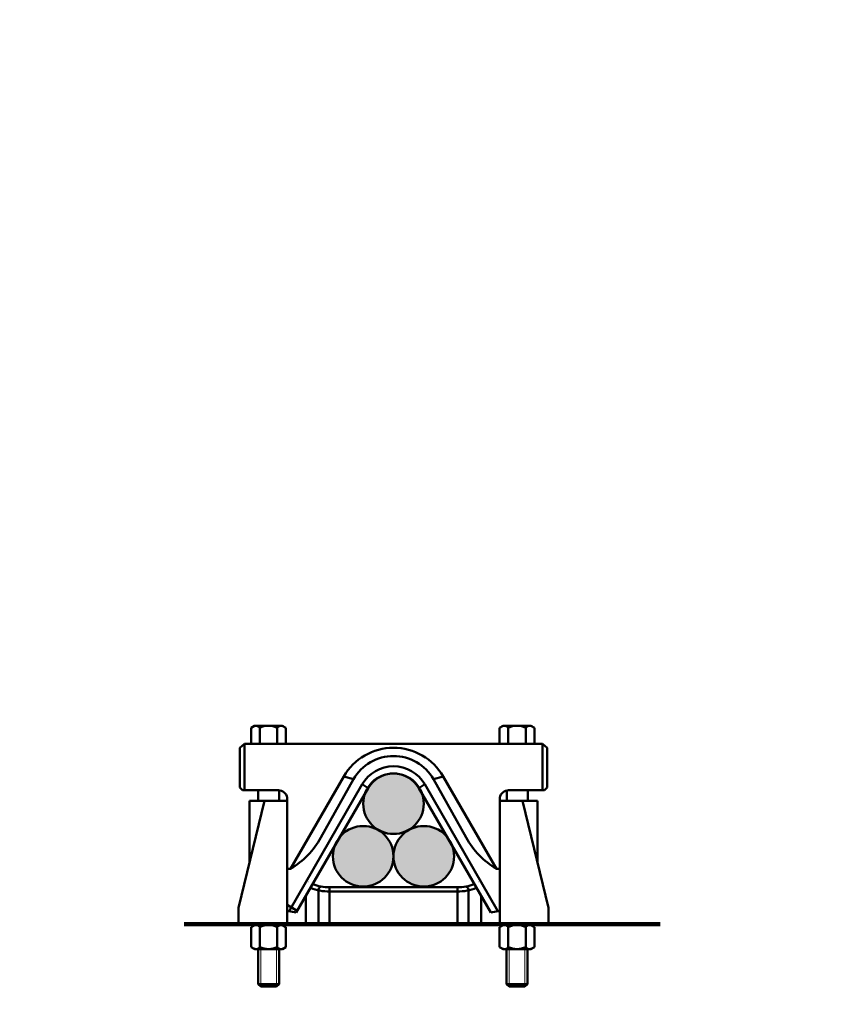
# Model space of a CAD drawing. Header units: millimetres. Extents: x 0 to 630, y 0 to 297.
# Tile 20 of 22: x 278 to 373, y 184 to 297. Entities that reach past the tile are written whole.
import ezdxf

# ---------------------------------------------------------------- set-up
doc = ezdxf.new("R2010")
doc.units = ezdxf.units.MM
for name, pattern in [('K5LT_BASIC', [0]), ('K5LT_THIN', [0]), ('K5LT_THIN_INCLUDED_TO_HATCHING', [0])]:
    doc.linetypes.add(name, pattern=pattern)
doc.layers.add('Системный слой', color=7, linetype='Continuous')

# ---------------------------------------------------------------- blocks, each defined once
blk = doc.blocks.new('U118')
at = {"layer": 'Системный слой', "color": 7, "linetype": 'K5LT_BASIC', "lineweight": 50}
for p, q in [((303.5525672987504, 213.6016974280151), (304.0892470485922, 214.0344162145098)), ((303.5525672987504, 209.0320782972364), (303.5525672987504, 213.6016974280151)), ((304.0892470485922, 214.0344162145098), (304.0892470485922, 208.7210616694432)), ((304.0892470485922, 214.0344162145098), (321.1525800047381, 214.0344162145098)), ((338.215912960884, 214.0344162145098), (321.1525800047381, 214.0344162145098)), ((338.7525927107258, 213.6016974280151), (338.215912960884, 214.0344162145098)), ((338.215912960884, 214.0344162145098), (338.215912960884, 208.7210616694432)), ((338.7525927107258, 209.0320782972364), (338.7525927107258, 213.6016974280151)), ((309.3460066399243, 199.7274833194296), (315.4603235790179, 210.3009677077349)), ((316.5897197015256, 209.9894101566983), (312.8315567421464, 203.3298675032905)), ((316.5897197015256, 209.9894101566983), (315.4603235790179, 210.3009677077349)), ((325.7154403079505, 209.9894101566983), (326.8448364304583, 210.3009677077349)), ((325.7154403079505, 209.9894101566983), (329.4736032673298, 203.3298675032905)), ((332.959153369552, 199.7274833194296), (326.8448364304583, 210.3009677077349)), ((303.8635839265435, 208.7210616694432), (303.5525672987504, 209.0320782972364)), ((307.9744123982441, 208.7210616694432), (303.8635839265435, 208.7210616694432)), ((309.2008915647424, 194.861424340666), (317.5525752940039, 209.4086276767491)), ((310.025170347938, 194.7239171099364), (318.2596188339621, 208.9674488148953)), ((317.5525752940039, 209.4086276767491), (318.2596188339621, 208.9674488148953)), ((324.7525847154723, 209.4086276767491), (324.0455411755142, 208.9674488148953)), ((332.2799896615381, 194.7239171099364), (324.0455411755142, 208.9674488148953)), ((333.1042684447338, 194.861424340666), (324.7525847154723, 209.4086276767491)), ((334.3307476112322, 208.7210616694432), (338.4415760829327, 208.7210616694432)), ((338.4415760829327, 208.7210616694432), (338.7525927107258, 209.0320782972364)), ((309.3460066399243, 199.7274833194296), (308.9780747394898, 199.7236978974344)), ((310.1328021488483, 194.9100931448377), (308.9780747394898, 195.5841453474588))]:
    blk.add_line(p, q, dxfattribs=at)
for centre, radius, start, end in [((321.1299867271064, 207.0587496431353), 6.531237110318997, 89.80179834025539, 150.2367581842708), ((321.1751732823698, 207.0587496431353), 6.531237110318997, 29.76324181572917, 90.19820165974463), ((321.0758747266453, 207.5040966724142), 5.128583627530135, 89.14302799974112, 151.0137074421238), ((321.2292852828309, 207.5040966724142), 5.128583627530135, 28.98629255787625, 90.85697200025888), ((321.1959781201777, 207.2293619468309), 4.245419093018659, 90.58570711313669, 149.114659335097), ((321.1091818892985, 207.2293619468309), 4.245419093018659, 30.885340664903, 89.41429288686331), ((321.1731443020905, 207.2984585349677), 3.357701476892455, 90.35091112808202, 150.1940990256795), ((321.1320157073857, 207.2984585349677), 3.357701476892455, 29.80590097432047, 89.64908887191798), ((307.9729514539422, 207.6971729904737), 1.023889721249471, 10.98670616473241, 89.9182470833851), ((334.332208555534, 207.6971729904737), 1.023889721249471, 90.08175291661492, 169.0132938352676), ((305.0135906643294, 207.4068332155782), 8.817156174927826, 299.4301448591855, 332.4585559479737), ((337.2915693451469, 207.4068332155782), 8.817156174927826, 207.5414440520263, 240.5698551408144)]:
    blk.add_arc(centre, radius, start, end, dxfattribs=at)
blk = doc.blocks.new('U117')
at = {"layer": 'Системный слой', "color": 7, "linetype": 'K5LT_BASIC', "lineweight": 50}
for p, q in [((308.9780747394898, 207.8923071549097), (308.9780747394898, 193.4834513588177)), ((333.3270852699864, 207.8923071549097), (333.3270852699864, 193.4834513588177)), ((303.4198014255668, 195.2599369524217), (306.3682395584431, 207.5266500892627)), ((304.6841165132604, 200.5200067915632), (304.6841165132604, 207.5266500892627)), ((304.6841165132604, 207.5266500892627), (308.9780747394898, 207.5266500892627)), ((337.6210434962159, 207.5266500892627), (333.3270852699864, 207.5266500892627)), ((338.8853585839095, 195.2599369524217), (335.9369204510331, 207.5266500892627)), ((337.6210434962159, 200.5200067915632), (337.6210434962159, 207.5266500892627)), ((332.959153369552, 199.7274833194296), (333.3270852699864, 199.714522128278)), ((313.8401160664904, 193.4834513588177), (313.8401160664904, 197.6222867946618)), ((313.8401160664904, 197.6222867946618), (321.1525800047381, 197.6222867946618)), ((328.4650439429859, 197.6222867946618), (321.1525800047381, 197.6222867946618)), ((328.4650439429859, 193.4834513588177), (328.4650439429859, 197.6222867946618)), ((311.1334598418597, 193.4834513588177), (311.1334598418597, 196.6409801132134)), ((312.5549411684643, 193.4834513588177), (312.5549411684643, 197.211560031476)), ((313.8401160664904, 197.1401051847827), (321.1525800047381, 197.1401051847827)), ((328.4650439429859, 197.1401051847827), (321.1525800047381, 197.1401051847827)), ((329.7502188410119, 193.4834513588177), (329.7502188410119, 197.211560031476)), ((331.1717001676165, 193.4834513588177), (331.1717001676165, 196.6409801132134)), ((303.4198014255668, 193.4834513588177), (303.4198014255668, 195.2599369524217)), ((338.8853585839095, 193.4834513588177), (338.8853585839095, 195.2599369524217)), ((310.025170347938, 194.7239171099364), (308.9780747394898, 194.9092417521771)), ((332.2799896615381, 194.7239171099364), (333.3270852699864, 194.8992693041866)), ((303.4198014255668, 193.4834513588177), (338.8853585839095, 193.4834513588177))]:
    blk.add_line(p, q, dxfattribs=at)
for centre, radius, start, end in [((311.8506027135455, 197.5922613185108), 0.7454485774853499, 124.764443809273, 124.8285002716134), ((313.6844001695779, 202.3388438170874), 5.201070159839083, 247.0722102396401, 271.7156463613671), ((313.718986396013, 202.4229870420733), 4.802228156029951, 247.8123199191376, 271.4453613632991), ((312.9476965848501, 197.2906488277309), 0.4006393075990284, 102.7355109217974, 191.3853379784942), ((328.5861736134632, 202.4229870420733), 4.802228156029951, 268.5546386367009, 292.1876800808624), ((328.6207598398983, 202.3388438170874), 5.201070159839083, 268.2843536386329, 292.9277897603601), ((329.3574634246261, 197.2906488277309), 0.4006393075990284, 348.6146620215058, 77.26448907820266), ((330.4545572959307, 197.5922613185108), 0.7454485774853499, 55.17149972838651, 55.235556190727)]:
    blk.add_arc(centre, radius, start, end, dxfattribs=at)
at = {"layer": 'Системный слой'}
blk.add_blockref('U118', (0, 0), dxfattribs=at)
blk = doc.blocks.new('U119')
at = {"layer": 'Системный слой', "true_color": 0x666666}
h = blk.add_hatch(color=251, dxfattribs=at)
h.paths.add_polyline_path([(321.1525800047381, 201.1619456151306), (320.9935027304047, 202.2002375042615), (320.5308647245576, 203.1432760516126), (319.8071085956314, 203.9045464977), (318.8886320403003, 204.4142095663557), (317.8596964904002, 204.6255085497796), (316.8146969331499, 204.519058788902), (315.8495020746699, 204.1046260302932), (315.0526593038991, 203.4202305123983), (314.4972713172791, 202.5286589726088), (314.2342896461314, 201.5117045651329), (314.287840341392, 200.4626631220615), (314.6530106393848, 199.4777741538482), (315.2962996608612, 198.6473917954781), (316.1586917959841, 198.0476956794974), (317.1610708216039, 197.7337021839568), (318.2114780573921, 197.7342172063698), (319.2135486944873, 198.0491934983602), (320.075352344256, 198.6497350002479), (320.7178267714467, 199.4807477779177), (321.0820310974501, 200.4659943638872)])
h.paths.add_polyline_path([(328.088552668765, 201.1619456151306), (327.9294753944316, 202.2002375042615), (327.4668373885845, 203.1432760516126), (326.7430812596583, 203.9045464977), (325.8246047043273, 204.4142095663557), (324.7956691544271, 204.6255085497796), (323.7506695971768, 204.519058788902), (322.7854747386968, 204.1046260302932), (321.988631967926, 203.4202305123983), (321.4332439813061, 202.5286589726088), (321.1702623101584, 201.5117045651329), (321.2238130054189, 200.4626631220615), (321.5889833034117, 199.4777741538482), (322.2322723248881, 198.6473917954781), (323.094664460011, 198.0476956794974), (324.0970434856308, 197.7337021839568), (325.147450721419, 197.7342172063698), (326.1495213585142, 198.0491934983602), (327.0113250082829, 198.6497350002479), (327.6537994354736, 199.4807477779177), (328.018003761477, 200.4659943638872)])
h.paths.add_polyline_path([(324.6205663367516, 207.1881107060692), (324.4614890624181, 208.2264025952), (323.998851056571, 209.1694411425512), (323.2750949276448, 209.9307115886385), (322.3566183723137, 210.4403746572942), (321.3276828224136, 210.6516736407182), (320.2826832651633, 210.5452238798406), (319.3174884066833, 210.1307911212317), (318.5206456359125, 209.4463956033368), (317.9652576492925, 208.5548240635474), (317.7022759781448, 207.5378696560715), (317.7558266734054, 206.488828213), (318.1209969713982, 205.5039392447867), (318.7642859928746, 204.6735568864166), (319.6266781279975, 204.0738607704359), (320.6290571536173, 203.7598672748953), (321.6794643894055, 203.7603822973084), (322.6815350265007, 204.0753585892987), (323.5433386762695, 204.6759000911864), (324.1858131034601, 205.5069128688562), (324.5500174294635, 206.4921594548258)])
at = {"layer": 'Системный слой', "color": 7, "linetype": 'K5LT_BASIC', "lineweight": 50}
for centre in [(321.1525800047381, 207.1881107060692), (317.6845936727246, 201.1619456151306), (324.6205663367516, 201.1619456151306)]:
    blk.add_circle(centre, 3.467986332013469, dxfattribs=at)
blk = doc.blocks.new('U116')
at = {"layer": 'Системный слой'}
for name in ['U117', 'U119']:
    blk.add_blockref(name, (0, 0), dxfattribs=at)
blk = doc.blocks.new('U120')
at = {"layer": 'Системный слой', "color": 7, "linetype": 'K5LT_BASIC', "lineweight": 50}
for p, q in [((334.0931279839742, 190.5305101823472), (334.0931279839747, 186.5283969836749)), ((336.4931279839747, 186.5283969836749), (336.4931279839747, 190.5305101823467)), ((334.0931279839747, 186.5283969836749), (336.4931279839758, 186.5283969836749)), ((334.3931279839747, 186.2283969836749), (334.0931279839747, 186.5283969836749)), ((334.3931279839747, 186.2283969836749), (336.1931279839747, 186.2283969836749)), ((336.1931279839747, 186.2283969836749), (336.4931279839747, 186.5283969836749))]:
    blk.add_line(p, q, dxfattribs=at)
at = {"layer": 'Системный слой', "color": 7, "linetype": 'K5LT_THIN', "lineweight": 18}
for p, q in [((334.3931279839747, 186.2283969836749), (334.3931279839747, 190.5305101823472)), ((336.1931279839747, 186.2283969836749), (336.1931279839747, 190.5305101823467))]:
    blk.add_line(p, q, dxfattribs=at)
blk = doc.blocks.new('U121')
at = {"layer": 'Системный слой', "color": 7, "linetype": 'K5LT_BASIC', "lineweight": 50}
for p, q in [((305.6551819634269, 190.5305101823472), (305.6551819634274, 186.5283969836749)), ((308.0551819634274, 186.5283969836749), (308.0551819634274, 190.5305101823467)), ((305.6551819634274, 186.5283969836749), (308.0551819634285, 186.5283969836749)), ((305.9551819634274, 186.2283969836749), (305.6551819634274, 186.5283969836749)), ((305.9551819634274, 186.2283969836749), (307.7551819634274, 186.2283969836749)), ((307.7551819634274, 186.2283969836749), (308.0551819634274, 186.5283969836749))]:
    blk.add_line(p, q, dxfattribs=at)
at = {"layer": 'Системный слой', "color": 7, "linetype": 'K5LT_THIN', "lineweight": 18}
for p, q in [((305.9551819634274, 186.2283969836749), (305.9551819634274, 190.5305101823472)), ((307.7551819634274, 186.2283969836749), (307.7551819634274, 190.5305101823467))]:
    blk.add_line(p, q, dxfattribs=at)

msp = doc.modelspace()

# ---------------------------------------------------------------- linework, layer by layer
at = {"layer": 'Системный слой', "color": 7, "linetype": 'K5LT_BASIC', "lineweight": 50}
for p, q in [((304.8443313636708, 215.8856190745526), (305.2424191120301, 216.1154550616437)), ((304.8443313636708, 214.0344162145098), (304.8443313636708, 215.8856190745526)), ((305.2424191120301, 216.1154550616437), (306.8310956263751, 216.1154550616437)), ((305.837713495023, 214.0344162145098), (305.837713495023, 215.8856190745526)), ((308.4197721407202, 216.1154550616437), (306.8310956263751, 216.1154550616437)), ((307.8244777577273, 214.0344162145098), (307.8244777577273, 215.8856190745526)), ((308.8178598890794, 215.8856190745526), (308.4197721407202, 216.1154550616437)), ((308.8178598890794, 214.0344162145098), (308.8178598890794, 215.8856190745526)), ((333.3063637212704, 215.8856190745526), (333.7044514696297, 216.1154550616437)), ((333.3063637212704, 214.0344162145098), (333.3063637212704, 215.8856190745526)), ((333.7044514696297, 216.1154550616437), (335.2931279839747, 216.1154550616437)), ((334.2997458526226, 214.0344162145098), (334.2997458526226, 215.8856190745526)), ((336.8818044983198, 216.1154550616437), (335.2931279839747, 216.1154550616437)), ((336.2865101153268, 214.0344162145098), (336.2865101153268, 215.8856190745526)), ((337.279892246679, 215.8856190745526), (336.8818044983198, 216.1154550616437)), ((337.279892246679, 214.0344162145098), (337.279892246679, 215.8856190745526)), ((305.6551819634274, 208.7210616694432), (305.6551819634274, 207.5266500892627)), ((308.0551819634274, 208.7177553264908), (308.0551819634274, 207.5266500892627)), ((334.1172143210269, 208.6975494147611), (334.1172143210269, 207.5266500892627)), ((336.517214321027, 208.7177553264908), (336.517214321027, 207.5266500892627)), ((351.6877846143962, 193.4834513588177), (297.1895749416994, 193.4834513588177)), ((297.1895749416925, 193.2834513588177), (351.6877846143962, 193.2834513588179)), ((304.8684177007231, 193.0536153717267), (305.2665054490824, 193.2834513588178)), ((304.8684177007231, 190.7603462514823), (304.8684177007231, 193.0536153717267)), ((305.2665054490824, 193.2834513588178), (306.8551819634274, 193.2834513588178)), ((305.8617998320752, 190.7603462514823), (305.8617998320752, 193.0536153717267)), ((308.4438584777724, 193.2834513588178), (306.8551819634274, 193.2834513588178)), ((307.8485640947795, 190.7603462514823), (307.8485640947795, 193.0536153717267)), ((308.8419462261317, 193.0536153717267), (308.4438584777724, 193.2834513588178)), ((308.8419462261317, 190.7603462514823), (308.8419462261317, 193.0536153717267)), ((333.3063637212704, 193.0536153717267), (333.7044514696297, 193.2834513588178)), ((333.3063637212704, 190.7603462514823), (333.3063637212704, 193.0536153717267)), ((333.7044514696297, 193.2834513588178), (335.2931279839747, 193.2834513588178)), ((334.2997458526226, 190.7603462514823), (334.2997458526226, 193.0536153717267)), ((336.8818044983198, 193.2834513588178), (335.2931279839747, 193.2834513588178)), ((336.2865101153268, 190.7603462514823), (336.2865101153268, 193.0536153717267)), ((337.279892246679, 193.0536153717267), (336.8818044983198, 193.2834513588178)), ((337.279892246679, 190.7603462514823), (337.279892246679, 193.0536153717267)), ((305.2665054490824, 190.5305101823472), (304.8684177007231, 190.7603462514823)), ((308.4438584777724, 190.5305101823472), (308.8419462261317, 190.7603462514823)), ((333.7044514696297, 190.5305101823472), (333.3063637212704, 190.7603462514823)), ((336.8818044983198, 190.5305101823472), (337.279892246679, 190.7603462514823)), ((306.8551819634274, 190.5305101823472), (305.2665054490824, 190.5305101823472)), ((306.8551819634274, 190.5305101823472), (308.4438584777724, 190.5305101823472)), ((335.2931279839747, 190.5305101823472), (333.7044514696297, 190.5305101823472)), ((334.0931279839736, 190.2166486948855), (334.0931279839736, 190.2305101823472)), ((335.2931279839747, 190.5305101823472), (336.8818044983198, 190.5305101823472)), ((336.4931279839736, 190.2166486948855), (336.4931279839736, 190.2305101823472))]:
    msp.add_line(p, q, dxfattribs=at)
at = {"layer": 'Системный слой', "color": 7, "linetype": 'K5LT_THIN', "lineweight": 18}
for p, q in [((304.8684177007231, 193.0536153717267), (305.2665054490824, 193.2834513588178)), ((304.8684177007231, 190.7603462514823), (304.8684177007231, 193.0536153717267)), ((305.2665054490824, 193.2834513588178), (306.8551819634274, 193.2834513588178)), ((305.8617998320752, 190.7603462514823), (305.8617998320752, 193.0536153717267)), ((308.4438584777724, 193.2834513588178), (306.8551819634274, 193.2834513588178)), ((307.8485640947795, 190.7603462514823), (307.8485640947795, 193.0536153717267)), ((308.8419462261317, 193.0536153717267), (308.4438584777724, 193.2834513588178)), ((308.8419462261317, 190.7603462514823), (308.8419462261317, 193.0536153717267)), ((319.4137862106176, 193.4834513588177), (331.3486279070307, 193.4834513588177)), ((305.2665054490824, 190.5305101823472), (304.8684177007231, 190.7603462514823)), ((308.4438584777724, 190.5305101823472), (308.8419462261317, 190.7603462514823)), ((306.8551819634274, 190.5305101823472), (305.2665054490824, 190.5305101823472)), ((306.8551819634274, 190.5305101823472), (308.4438584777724, 190.5305101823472))]:
    msp.add_line(p, q, dxfattribs=at)
at = {"layer": 'Системный слой', "color": 7, "linetype": 'K5LT_THIN_INCLUDED_TO_HATCHING', "lineweight": 18}
for p, q in [((305.6551819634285, 193.283451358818), (305.6551819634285, 193.5166486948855)), ((308.0551819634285, 193.283451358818), (308.0551819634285, 193.5166486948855)), ((334.0931279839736, 193.283451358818), (334.0931279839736, 193.5166486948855)), ((336.4931279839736, 193.283451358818), (336.4931279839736, 193.5166486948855)), ((305.6551819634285, 190.2166486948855), (305.6551819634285, 190.2305101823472)), ((308.0551819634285, 190.2166486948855), (308.0551819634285, 190.2305101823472))]:
    msp.add_line(p, q, dxfattribs=at)
at = {"layer": 'Системный слой', "color": 7, "linetype": 'K5LT_BASIC', "lineweight": 50}
for centre, radius, start, end in [((305.3849454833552, 215.5587662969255), 0.5584188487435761, 35.82548043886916, 127.71063684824), ((306.8310956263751, 213.8537719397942), 2.261683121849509, 90, 116.0542837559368), ((306.8310956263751, 213.8537719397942), 2.261683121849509, 63.94571624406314, 90), ((308.277245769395, 215.5587662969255), 0.5584188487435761, 52.28936315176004, 144.1745195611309), ((333.8469778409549, 215.5587662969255), 0.5584188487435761, 35.82548043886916, 127.71063684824), ((335.2931279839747, 213.8537719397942), 2.261683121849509, 90, 116.0542837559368), ((335.2931279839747, 213.8537719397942), 2.261683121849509, 63.94571624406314, 90), ((336.7392781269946, 215.5587662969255), 0.5584188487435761, 52.28936315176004, 144.1745195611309), ((305.4090318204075, 192.7267625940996), 0.5584188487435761, 35.82548043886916, 127.71063684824), ((306.8551819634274, 191.0217682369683), 2.261683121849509, 90, 116.0542837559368), ((306.8551819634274, 191.0217682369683), 2.261683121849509, 63.94571624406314, 90), ((308.3013321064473, 192.7267625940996), 0.5584188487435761, 52.28936315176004, 144.1745195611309), ((333.8469778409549, 192.7267625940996), 0.5584188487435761, 35.82548043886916, 127.71063684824), ((335.2931279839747, 191.0217682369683), 2.261683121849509, 90, 116.0542837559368), ((335.2931279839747, 191.0217682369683), 2.261683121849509, 63.94571624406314, 90), ((336.7392781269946, 192.7267625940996), 0.5584188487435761, 52.28936315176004, 144.1745195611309), ((305.4090317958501, 191.0871988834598), 0.5584187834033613, 232.289361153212, 324.1745331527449), ((306.8551819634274, 192.7921933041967), 2.261683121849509, 243.9457153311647, 270), ((306.8551819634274, 192.7921933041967), 2.261683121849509, 270, 296.0542846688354), ((308.3013321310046, 191.0871988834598), 0.5584187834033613, 215.8254668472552, 307.710638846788), ((333.8469778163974, 191.0871988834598), 0.5584187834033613, 232.289361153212, 324.1745331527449), ((335.2931279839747, 192.7921933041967), 2.261683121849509, 243.9457153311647, 270), ((335.2931279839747, 192.7921933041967), 2.261683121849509, 270, 296.0542846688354), ((336.739278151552, 191.0871988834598), 0.5584187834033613, 215.8254668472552, 307.710638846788)]:
    msp.add_arc(centre, radius, start, end, dxfattribs=at)
at = {"layer": 'Системный слой', "color": 7, "linetype": 'K5LT_THIN', "lineweight": 18}
for centre, radius, start, end in [((305.4090318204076, 192.7267625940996), 0.5584188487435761, 35.82548043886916, 127.71063684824), ((306.8551819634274, 191.0217682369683), 2.261683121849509, 90, 116.0542837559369), ((306.8551819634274, 191.0217682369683), 2.261683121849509, 63.94571624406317, 90), ((308.3013321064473, 192.7267625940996), 0.5584188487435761, 52.28936315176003, 144.1745195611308), ((305.4090317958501, 191.0871988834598), 0.5584187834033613, 232.289361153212, 324.1745331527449), ((306.8551819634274, 192.7921933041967), 2.261683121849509, 243.9457153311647, 270), ((306.8551819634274, 192.7921933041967), 2.261683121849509, 270, 296.0542846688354), ((308.3013321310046, 191.0871988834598), 0.5584187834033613, 215.8254668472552, 307.710638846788)]:
    msp.add_arc(centre, radius, start, end, dxfattribs=at)

# ---------------------------------------------------------------- block references
at = {"layer": 'Системный слой'}
for name in ['U116', 'U121', 'U120']:
    msp.add_blockref(name, (0, 0), dxfattribs=at)

doc.saveas('drawing.dxf')
